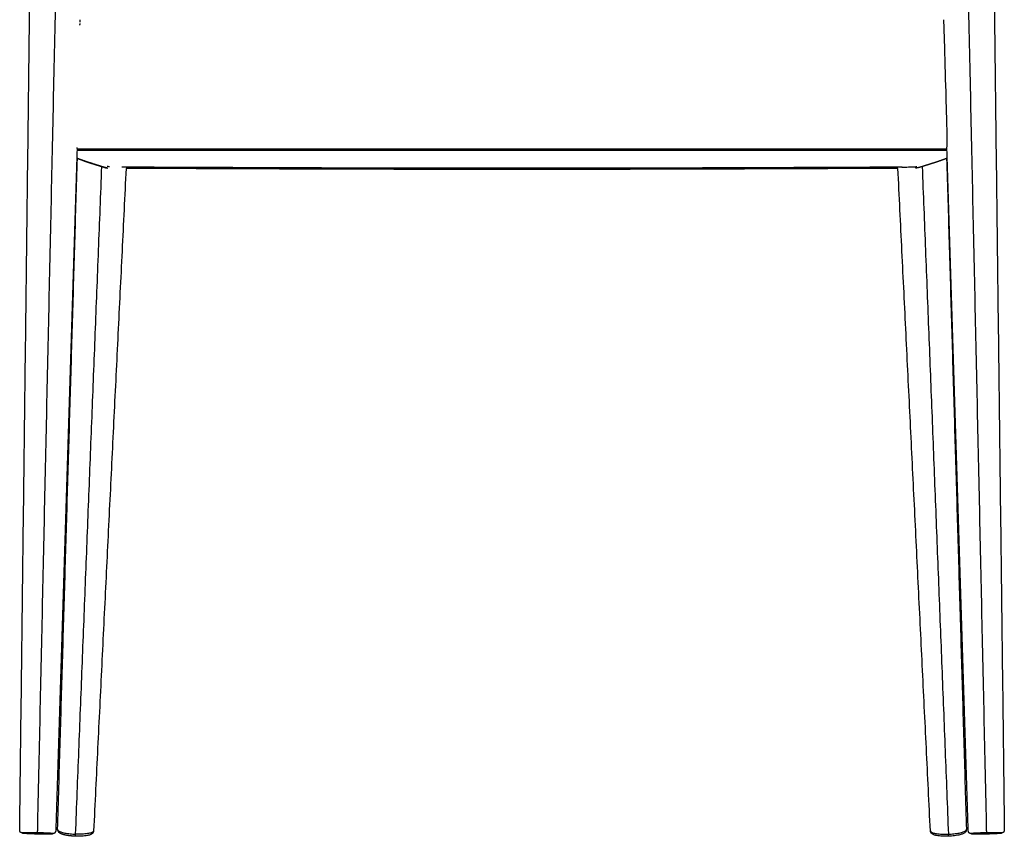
# Model space of a CAD drawing. Header units: millimetres. Extents: x 1682 to 3183, y 1190 to 3069.
# Tile 7 of 9: x 2623 to 3171, y 2306 to 2761. Entities that reach past the tile are written whole.
import ezdxf

# ---------------------------------------------------------------- set-up
doc = ezdxf.new("R2010")
doc.units = ezdxf.units.MM
doc.header["$MEASUREMENT"] = 0
doc.layers.add('2DVýkres$viditelné$tečné', color=7, linetype='Continuous', true_color=0x000000)
doc.layers.add('2DVýkres$viditelné$čáry', color=7, linetype='Continuous', true_color=0x000000)

msp = doc.modelspace()

# ---------------------------------------------------------------- linework, layer by layer
at = {"layer": '2DVýkres$viditelné$tečné'}
for points in [[(2632.61, 2309.92), (2638.13, 2564.16), (2643.66, 2818.4)], [(3149.49, 2818.4), (3155.02, 2564.16), (3160.54, 2309.92)], [(2653.71, 2307.61), (2661.01, 2493.39), (2668.32, 2679.16)], [(3124.84, 2679.16), (3132.14, 2493.39), (3139.44, 2307.61)]]:
    msp.add_open_spline(points, degree=2, dxfattribs=at)
for points, knots in [([(3138.63, 2688.92), (3135.38, 2688.91), (3126.13, 2688.9), (3045.44, 2688.89), (2896.25, 2688.89), (2747.34, 2688.89), (2666.66, 2688.9), (2657.73, 2688.91), (2654.52, 2688.92)], [0, 0, 0, 0, 9.757306, 27.746637, 242.053503, 457.325349, 474.476342, 484.107008, 484.107008, 484.107008, 484.107008]), ([(2632.58, 2308.39), (2630.34, 2308.44), (2625.91, 2308.47), (2624.05, 2308.37), (2624.06, 2308.3), (2624.05, 2308.22), (2625.91, 2308.04), (2630.34, 2307.88), (2632.58, 2307.83)], [-26.747925, -26.747925, -26.747925, -26.747925, -20.060944, -13.373962, -13.373962, -13.373962, -6.686981, 0, 0, 0, 0]), ([(2632.58, 2307.83), (2634.81, 2307.79), (2639.24, 2307.75), (2641.1, 2307.85), (2641.09, 2307.93), (2641.1, 2308), (2639.24, 2308.18), (2634.81, 2308.34), (2632.58, 2308.39)], [-53.495803, -53.495803, -53.495803, -53.495803, -46.808869, -40.121887, -40.121887, -40.121887, -33.434906, -26.747925, -26.747925, -26.747925, -26.747925]), ([(3160.58, 2308.39), (3158.34, 2308.34), (3156.13, 2308.26), (3154.55, 2308.18), (3152.98, 2308.09), (3152.05, 2308), (3152.06, 2307.93), (3152.05, 2307.85), (3152.98, 2307.8), (3154.55, 2307.79), (3156.13, 2307.77), (3158.34, 2307.79), (3160.58, 2307.83)], [-26.747925, -26.747925, -26.747925, -26.747925, -20.060944, -20.060944, -20.060944, -13.373962, -13.373962, -13.373962, -6.686981, -6.686981, -6.686981, 0, 0, 0, 0]), ([(3160.58, 2307.83), (3162.81, 2307.88), (3167.24, 2308.04), (3169.1, 2308.22), (3169.09, 2308.3), (3169.1, 2308.37), (3167.24, 2308.47), (3162.81, 2308.44), (3160.58, 2308.39)], [-53.49585, -53.49585, -53.49585, -53.49585, -46.808869, -40.121887, -40.121887, -40.121887, -33.434906, -26.747925, -26.747925, -26.747925, -26.747925])]:
    msp.add_open_spline(points, degree=3, knots=knots, dxfattribs=at)
for points, weights, degree, knots in [([(2654.37, 2683.94), (2654.95, 2683.71), (2655.54, 2683.48), (2656.14, 2683.25), (2656.99, 2682.92), (2657.84, 2682.61), (2658.7, 2682.3), (2660.07, 2681.82), (2661.49, 2681.36), (2662.91, 2680.9), (2664.58, 2680.36), (2666.26, 2679.84), (2667.94, 2679.31), (2668.48, 2679.15), (2669.02, 2678.98), (2669.56, 2678.82), (2669.88, 2678.73), (2670.21, 2678.64), (2670.53, 2678.55), (2670.69, 2678.51), (2670.85, 2678.48), (2671.01, 2678.45), (2671.1, 2678.43), (2671.2, 2678.41), (2671.29, 2678.4), (2671.35, 2678.4), (2671.4, 2678.39), (2671.45, 2678.39)], [1, 0.99998805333, 0.99998805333, 1, 0.999943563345, 0.999943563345, 1, 1, 1, 1, 0.999993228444, 0.999993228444, 1, 0.999978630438, 0.999978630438, 1, 0.999865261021, 0.999865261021, 1, 0.999712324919, 0.999712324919, 1, 0.999571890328, 0.999571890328, 1, 0.999648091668, 0.999648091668, 1], 3, [0, 0, 0, 0, 1.899826, 1.899826, 1.899826, 4.632748, 4.632748, 4.632748, 67.480953, 67.480953, 67.480953, 72.760558, 72.760558, 72.760558, 74.452746, 74.452746, 74.452746, 75.459879, 75.459879, 75.459879, 75.948202, 75.948202, 75.948202, 76.233283, 76.233283, 76.233283, 76.397212, 76.397212, 76.397212, 76.397212]), ([(2622.6, 2309.81), (2622.6, 2309.81), (2622.6, 2309.81), (2622.6, 2309.82), (2622.6, 2309.82)], [0.9976289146, 0.998809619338, 1, 0.997711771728, 0.995459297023], 2, [13.3196078, 13.3196078, 13.3196078, 13.3739625, 13.3739625, 13.4784465, 13.4784465, 13.4784465]), ([(2643.7, 2310.23), (2643.7, 2310.23), (2643.7, 2310.22), (2643.7, 2307.99), (2653.71, 2307.61)], [0.997302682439, 0.998645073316, 1, 0.707106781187, 1], 2, [13.31199, 13.31199, 13.31199, 13.373857, 13.373857, 26.747715, 26.747715, 26.747715]), ([(3139.44, 2307.61), (3149.45, 2307.99), (3149.45, 2310.22), (3149.45, 2310.23), (3149.45, 2310.23)], [1, 0.707106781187, 1, 0.998645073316, 0.997302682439], 2, [26.747715, 26.747715, 26.747715, 40.121572, 40.121572, 40.18344, 40.18344, 40.18344]), ([(3150.53, 2309.38), (3150.53, 2309.38), (3150.53, 2309.38), (3150.53, 2309.38), (3150.53, 2309.38)], [0.997094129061, 0.998539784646, 1, 0.997711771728, 0.995459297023], 2, [23.4444771, 23.4444771, 23.4444771, 23.5619449, 23.5619449, 23.7460226, 23.7460226, 23.7460226])]:
    msp.add_rational_spline(points, weights, degree=degree, knots=knots, dxfattribs=at)
for points, weights in [([(2632.58, 2308.39), (2632.59, 2309.16), (2632.61, 2309.92)], [1, 0.99999915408, 1]), ([(2632.61, 2309.92), (2632.61, 2309.92), (2632.62, 2309.92)], [1, 0.999706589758, 0.999413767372]), ([(2653.65, 2306.46), (2653.66, 2306.47), (2653.71, 2307.61)], [0.923661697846, 0.755717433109, 1]), ([(2663.72, 2309.45), (2663.61, 2307.24), (2653.71, 2307.61)], [0.995459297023, 0.709395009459, 1]), ([(3129.44, 2309.45), (3129.55, 2307.24), (3139.44, 2307.61)], [0.995459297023, 0.709395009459, 1]), ([(3139.5, 2306.46), (3139.49, 2306.47), (3139.44, 2307.61)], [0.923661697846, 0.755717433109, 1]), ([(3160.53, 2309.92), (3160.54, 2309.92), (3160.54, 2309.92)], [0.999413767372, 0.999706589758, 1]), ([(3160.54, 2309.92), (3160.56, 2309.16), (3160.58, 2308.39)], [1, 0.99999915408, 1])]:
    msp.add_rational_spline(points, weights, degree=2, dxfattribs=at)
at = {"layer": '2DVýkres$viditelné$čáry'}
for points in [[(2622.6, 2309.82), (2625.68, 2563.95), (2628.76, 2818.07)], [(3164.39, 2818.07), (3167.47, 2563.95), (3170.56, 2309.82)], [(2654.53, 2689.33), (2648.58, 2499.36), (2642.62, 2309.38)], [(3150.53, 2309.38), (3144.57, 2499.36), (3138.62, 2689.33)], [(2643.7, 2310.23), (2649.19, 2496.99), (2654.69, 2683.75)], [(3138.46, 2683.75), (3143.96, 2496.99), (3149.45, 2310.23)], [(2681.81, 2678.21), (2672.76, 2493.83), (2663.72, 2309.45)], [(3129.44, 2309.45), (3120.39, 2493.83), (3111.35, 2678.21)]]:
    msp.add_open_spline(points, degree=2, dxfattribs=at)
for points, weights in [([(2656.14, 2757.9), (2656.16, 2758.32), (2656.19, 2758.73)], [1, 0.999997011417, 1]), ([(2656.23, 2759.57), (2656.27, 2760.24), (2656.32, 2760.91)], [1, 0.999986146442, 1])]:
    msp.add_rational_spline(points, weights, degree=2, dxfattribs=at)
for points, knots in [([(3138.62, 2689.33), (3138.61, 2689.41), (3138.62, 2689.54), (3138.64, 2689.87), (3138.67, 2690.25), (3138.71, 2690.83), (3138.75, 2691.96), (3138.78, 2694.03), (3138.74, 2697.44), (3138.65, 2701.04), (3138.55, 2704.88), (3138.38, 2711.23), (3137.95, 2726.2), (3137.55, 2740.3), (3137.26, 2750.82), (3137.18, 2753.42), (3137.07, 2756.82), (3136.92, 2759.68), (3136.83, 2760.91)], [0, 0, 0, 0, 0.240119, 0.390318, 0.993663, 1.385365, 2.130964, 4.380282, 7.593769, 12.36214, 15.19819, 19.100803, 31.439594, 60.108459, 61.427035, 63.009219, 67.918029, 71.612468, 71.612468, 71.612468, 71.612468]), ([(2654.53, 2689.33), (2654.54, 2689.42), (2654.53, 2689.54), (2654.52, 2689.72), (2654.52, 2689.74), (2654.52, 2689.76)], [-79.46654, -79.46654, -79.46654, -79.46654, -78.55454, -78.55454, -78.43793, -78.43793, -78.43793, -78.43793]), ([(2672.65, 2679.08), (2672.36, 2679.1), (2672.08, 2679.12), (2671.65, 2679.16), (2671.51, 2679.17), (2671.36, 2679.19)], [-1.936917, -1.936917, -1.936917, -1.936917, -1.004967, -1.004967, -0.531235, -0.531235, -0.531235, -0.531235]), ([(3113.62, 2678.89), (3113.61, 2678.89), (3113.6, 2678.89), (3113.59, 2678.89), (3110.42, 2678.85), (3106.67, 2678.83), (3100.76, 2678.79), (3097.75, 2678.78), (3088.86, 2678.74), (3083.43, 2678.72), (3078.16, 2678.69), (3068.75, 2678.65), (3051.22, 2678.58), (3018.36, 2678.45), (2967.24, 2678.29), (2924.25, 2678.23), (2896.58, 2678.23), (2890.75, 2678.23), (2877.62, 2678.23), (2849.95, 2678.26), (2812.78, 2678.33), (2765.38, 2678.48), (2732.52, 2678.62), (2714.99, 2678.69), (2709.72, 2678.72), (2704.29, 2678.74), (2695.4, 2678.78), (2692.39, 2678.79), (2686.48, 2678.83), (2682.73, 2678.85), (2679.56, 2678.89), (2679.55, 2678.89), (2679.54, 2678.89), (2679.53, 2678.89)], [0.996506, 0.996506, 0.996506, 0.996506, 1, 1, 1, 11.888134, 11.888134, 21.232768, 21.232768, 37.093503, 37.093503, 37.093503, 65.319056, 89.689643, 135.663591, 218.678955, 218.678955, 218.678955, 236.144818, 258.07521, 301.694319, 347.668268, 400.264407, 400.264407, 400.264407, 416.125095, 416.125095, 425.469744, 425.469744, 436.35791, 436.35791, 436.35791, 436.361401, 436.361401, 436.361401, 436.361401]), ([(3113.6, 2678.89), (3114.02, 2678.89), (3114.94, 2678.9), (3116.41, 2678.94), (3117.87, 2678.97), (3119.34, 2679.02), (3120.44, 2679.07), (3121.29, 2679.13), (3121.63, 2679.17), (3121.79, 2679.19)], [0, 0, 0, 0, 1.277088, 2.75725, 4.419859, 5.659848, 7.16663, 7.719928, 8.200369, 8.200369, 8.200369, 8.200369]), ([(2663.72, 2309.44), (2663.7, 2309.13), (2663.61, 2308.85), (2663.33, 2308.34), (2663.15, 2308.14), (2662.96, 2307.97), (2662.88, 2307.9), (2662.71, 2307.77), (2662.33, 2307.53), (2661.74, 2307.26), (2660.92, 2307.01), (2660.32, 2306.88), (2660, 2306.82), (2659.13, 2306.66), (2658.14, 2306.55), (2655.97, 2306.43), (2654.81, 2306.42), (2653.65, 2306.46)], [0, 0, 0, 0, 1.230649, 1.230649, 2.499715, 2.499715, 2.499715, 2.812063, 3.139607, 3.871522, 4.748678, 5.710815, 5.710815, 5.710815, 9.239519, 9.239519, 12.733879, 12.733879, 12.733879, 12.733879]), ([(3139.5, 2306.46), (3138.34, 2306.42), (3137.18, 2306.43), (3135.02, 2306.55), (3134.02, 2306.66), (3133.15, 2306.82), (3132.97, 2306.85), (3132.66, 2306.91), (3132.06, 2307.06), (3131.42, 2307.26), (3130.73, 2307.57), (3130.35, 2307.83), (3130.19, 2307.97), (3130, 2308.14), (3129.82, 2308.34), (3129.54, 2308.85), (3129.45, 2309.13), (3129.44, 2309.44)], [0.000061, 0.000061, 0.000061, 0.000061, 3.494421, 3.494421, 7.023125, 7.023125, 7.023125, 7.562402, 7.985262, 8.862418, 9.594333, 10.234225, 10.234225, 10.234225, 11.503291, 11.503291, 12.73394, 12.73394, 12.73394, 12.73394]), ([(3149.45, 2310.19), (3149.45, 2309.9), (3149.39, 2309.62), (3149.16, 2309.1), (3148.99, 2308.88), (3148.81, 2308.7), (3148.64, 2308.53), (3148.45, 2308.38), (3148.03, 2308.11), (3147.79, 2307.98), (3147.04, 2307.65), (3146.48, 2307.46), (3145.84, 2307.29), (3144.97, 2307.07), (3143.98, 2306.88), (3141.81, 2306.6), (3140.66, 2306.5), (3139.5, 2306.46)], [0.032575, 0.032575, 0.032575, 0.032575, 1.224355, 1.224355, 2.489802, 2.489802, 2.489802, 3.723801, 3.723801, 5.105045, 5.105045, 7.742139, 7.742139, 7.742139, 11.268543, 11.268543, 14.762999, 14.762999, 14.762999, 14.762999])]:
    msp.add_open_spline(points, degree=3, knots=knots, dxfattribs=at)
for points, weights, knots in [([(3138.65, 2688.16), (3138.37, 2688.16), (3138.08, 2688.16), (3137.8, 2688.16), (3134.49, 2688.15), (3131.18, 2688.15), (3127.88, 2688.14), (3123.18, 2688.14), (3118.48, 2688.14), (3113.78, 2688.14), (3107.34, 2688.14), (3100.91, 2688.14), (3094.47, 2688.14), (3076.55, 2688.14), (3058.63, 2688.14), (3040.71, 2688.13), (2992.67, 2688.13), (2944.62, 2688.13), (2896.58, 2688.13), (2848.53, 2688.13), (2800.48, 2688.13), (2752.44, 2688.13), (2734.52, 2688.14), (2716.6, 2688.14), (2698.68, 2688.14), (2692.24, 2688.14), (2685.81, 2688.14), (2679.37, 2688.14), (2674.67, 2688.14), (2669.97, 2688.14), (2665.27, 2688.14), (2663.41, 2688.15), (2661.54, 2688.15), (2659.68, 2688.15), (2658.24, 2688.15), (2656.8, 2688.16), (2655.36, 2688.16), (2655.07, 2688.16), (2654.78, 2688.16), (2654.5, 2688.16)], [1, 1, 1, 1, 0.999999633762, 0.999999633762, 1, 0.999999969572, 0.999999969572, 1, 1, 1, 1, 1, 1, 1, 0.999999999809, 0.999999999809, 1, 0.99999999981, 0.99999999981, 1, 1, 1, 1, 1, 1, 1, 0.999999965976, 0.999999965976, 1, 0.99999994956, 0.99999994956, 1, 0.999999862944, 0.999999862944, 1, 1, 1, 1], [11.268536, 11.268536, 11.268536, 11.268536, 12.125318, 12.125318, 12.125318, 22.043727, 22.043727, 22.043727, 36.14236, 36.14236, 36.14236, 55.448907, 55.448907, 55.448907, 109.207487, 109.207487, 109.207487, 253.346021, 253.346021, 253.346021, 397.483991, 397.483991, 397.483991, 451.242831, 451.242831, 451.242831, 470.54924, 470.54924, 470.54924, 484.647996, 484.647996, 484.647996, 490.241632, 490.241632, 490.241632, 494.566551, 494.566551, 494.566551, 495.423473, 495.423473, 495.423473, 495.423473]), ([(2671.45, 2678.39), (2671.37, 2678.39), (2671.28, 2678.4), (2671.2, 2678.41), (2671.08, 2678.42), (2670.97, 2678.44), (2670.86, 2678.46), (2670.68, 2678.5), (2670.51, 2678.53), (2670.34, 2678.58), (2670, 2678.66), (2669.67, 2678.76), (2669.34, 2678.85), (2668.79, 2679.02), (2668.25, 2679.18), (2667.71, 2679.35), (2666.02, 2679.87), (2664.34, 2680.4), (2662.66, 2680.94), (2661.24, 2681.4), (2659.82, 2681.86), (2658.43, 2682.35), (2657.57, 2682.65), (2656.71, 2682.97), (2655.85, 2683.3), (2655.35, 2683.49), (2654.86, 2683.68), (2654.36, 2683.88)], [1, 0.999529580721, 0.999529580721, 1, 0.99958902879, 0.99958902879, 1, 0.999696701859, 0.999696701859, 1, 0.999864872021, 0.999864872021, 1, 0.999978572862, 0.999978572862, 1, 0.999993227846, 0.999993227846, 1, 1, 1, 1, 0.999943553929, 0.999943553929, 1, 0.999991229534, 0.999991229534, 1], [0, 0, 0, 0, 0.259861, 0.259861, 0.259861, 0.600475, 0.600475, 0.600475, 1.133928, 1.133928, 1.133928, 2.173372, 2.173372, 2.173372, 3.878237, 3.878237, 3.878237, 9.16503, 9.16503, 9.16503, 72.015668, 72.015668, 72.015668, 74.769306, 74.769306, 74.769306, 76.362866, 76.362866, 76.362866, 76.362866]), ([(3138.79, 2683.88), (3138.29, 2683.68), (3137.8, 2683.49), (3137.3, 2683.3), (3136.44, 2682.97), (3135.58, 2682.66), (3134.72, 2682.35), (3133.33, 2681.86), (3131.92, 2681.39), (3130.49, 2680.94), (3129.6, 2680.66), (3128.71, 2680.37), (3127.82, 2680.1), (3127.03, 2679.85), (3126.24, 2679.6), (3125.45, 2679.35), (3124.9, 2679.18), (3124.36, 2679.02), (3123.81, 2678.85), (3123.48, 2678.76), (3123.15, 2678.66), (3122.81, 2678.58), (3122.64, 2678.53), (3122.47, 2678.5), (3122.29, 2678.46), (3122.18, 2678.44), (3122.07, 2678.42), (3121.96, 2678.41), (3121.86, 2678.4), (3121.76, 2678.39), (3121.66, 2678.39), (3121.62, 2678.39), (3121.58, 2678.39), (3121.54, 2678.39), (3121.49, 2678.39), (3121.44, 2678.39), (3121.39, 2678.39), (3121.34, 2678.39), (3121.29, 2678.4), (3121.25, 2678.4)], [1, 0.999990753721, 0.999990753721, 1, 0.999946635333, 0.999946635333, 1, 1, 1, 1, 0.999998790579, 0.999998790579, 1, 0.999998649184, 0.999998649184, 1, 0.999977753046, 0.999977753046, 1, 0.999866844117, 0.999866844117, 1, 0.999710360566, 0.999710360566, 1, 0.999577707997, 0.999577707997, 1, 0.999350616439, 0.999350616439, 1, 0.999855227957, 0.999855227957, 1, 0.999813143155, 0.999813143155, 1, 0.999887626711, 0.999887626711, 1], [0, 0, 0, 0, 1.594479, 1.594479, 1.594479, 4.347083, 4.347083, 4.347083, 67.197612, 67.197612, 67.197612, 69.992165, 69.992165, 69.992165, 72.483408, 72.483408, 72.483408, 74.190125, 74.190125, 74.190125, 75.228456, 75.228456, 75.228456, 75.762662, 75.762662, 75.762662, 76.103623, 76.103623, 76.103623, 76.402037, 76.402037, 76.402037, 76.523996, 76.523996, 76.523996, 76.674844, 76.674844, 76.674844, 76.813477, 76.813477, 76.813477, 76.813477]), ([(3111.35, 2678.21), (3111.2, 2678.21), (3111.05, 2678.21), (3110.9, 2678.21), (3108.15, 2678.19), (3105.41, 2678.18), (3102.66, 2678.16), (3098.52, 2678.14), (3094.38, 2678.12), (3090.24, 2678.1), (3084.6, 2678.08), (3078.96, 2678.06), (3073.32, 2678.03), (3066.05, 2678), (3058.78, 2677.97), (3051.51, 2677.94), (3042.85, 2677.9), (3034.19, 2677.87), (3025.52, 2677.84), (3015.75, 2677.8), (3005.98, 2677.77), (2996.21, 2677.74), (2985.6, 2677.71), (2974.99, 2677.68), (2964.39, 2677.66), (2953.22, 2677.63), (2942.06, 2677.61), (2930.9, 2677.6), (2919.46, 2677.58), (2908.02, 2677.58), (2896.58, 2677.58), (2885.13, 2677.58), (2873.69, 2677.58), (2862.25, 2677.6), (2851.09, 2677.61), (2839.93, 2677.63), (2828.76, 2677.66), (2818.16, 2677.68), (2807.55, 2677.71), (2796.94, 2677.74), (2787.17, 2677.77), (2777.4, 2677.8), (2767.63, 2677.84), (2758.97, 2677.87), (2750.31, 2677.9), (2741.64, 2677.94), (2734.37, 2677.97), (2727.1, 2678), (2719.83, 2678.03), (2714.19, 2678.06), (2708.55, 2678.08), (2702.91, 2678.1), (2698.77, 2678.12), (2694.63, 2678.14), (2690.49, 2678.16), (2687.75, 2678.18), (2685, 2678.19), (2682.26, 2678.21), (2682.11, 2678.21), (2681.96, 2678.21), (2681.81, 2678.21)], [1, 1, 1, 1, 0.999999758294, 0.999999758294, 1, 0.999999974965, 0.999999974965, 1, 1, 1, 1, 0.999999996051, 0.999999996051, 1, 0.999999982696, 0.999999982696, 1, 0.999999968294, 0.999999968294, 1, 0.999999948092, 0.999999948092, 1, 0.999999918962, 0.999999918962, 1, 0.999999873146, 0.999999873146, 1, 0.999999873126, 0.999999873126, 1, 0.999999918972, 0.999999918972, 1, 0.999999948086, 0.999999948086, 1, 0.999999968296, 0.999999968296, 1, 0.999999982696, 0.999999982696, 1, 0.999999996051, 0.999999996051, 1, 1, 1, 1, 0.999999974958, 0.999999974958, 1, 0.999999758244, 0.999999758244, 1, 1, 1, 1], [10.477529, 10.477529, 10.477529, 10.477529, 10.937821, 10.937821, 10.937821, 19.172849, 19.172849, 19.172849, 31.596343, 31.596343, 31.596343, 48.849975, 48.849975, 48.849975, 70.661223, 70.661223, 70.661223, 96.642489, 96.642489, 96.642489, 125.960088, 125.960088, 125.960088, 157.780702, 157.780702, 157.780702, 191.268899, 191.268899, 191.268899, 225.592245, 225.592245, 225.592245, 259.915081, 259.915081, 259.915081, 293.404425, 293.404425, 293.404425, 325.224562, 325.224562, 325.224562, 354.542291, 354.542291, 354.542291, 380.52356, 380.52356, 380.52356, 402.334367, 402.334367, 402.334367, 419.588698, 419.588698, 419.588698, 432.011635, 432.011635, 432.011635, 440.247338, 440.247338, 440.247338, 440.70695, 440.70695, 440.70695, 440.70695]), ([(2629.32, 2307.93), (2628.38, 2307.96), (2627.44, 2308), (2626.51, 2308.05), (2626.21, 2308.06), (2625.67, 2308.1), (2624.95, 2308.15), (2624.39, 2308.2), (2623.98, 2308.26), (2623.68, 2308.33), (2623.35, 2308.46), (2623.14, 2308.62), (2623.02, 2308.74), (2622.74, 2309.03), (2622.59, 2309.41), (2622.6, 2309.81)], [1, 0.999971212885, 0.999971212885, 1, 1, 1, 1, 1, 1, 1, 1, 1, 1, 0.949730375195, 0.949730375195, 1], [0, 0, 0, 0, 2.815545, 2.815545, 2.815545, 3.703697, 4.427488, 4.998984, 5.39509, 5.66938, 5.923542, 6.441496, 6.441496, 6.441496, 7.622744, 7.622744, 7.622744, 7.622744]), ([(2642.62, 2309.38), (2642.62, 2309.29), (2642.61, 2309.2), (2642.59, 2309.12), (2642.44, 2308.85), (2642.29, 2308.59), (2642.15, 2308.33), (2642.08, 2308.27), (2641.95, 2308.16), (2641.72, 2308.03), (2641.48, 2307.95), (2641.18, 2307.89), (2640.76, 2307.85), (2640.2, 2307.82), (2639.48, 2307.8), (2638.94, 2307.79), (2638.65, 2307.78), (2637.71, 2307.78), (2636.77, 2307.78), (2635.83, 2307.78)], [1, 0.997400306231, 0.997400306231, 1, 1, 1, 1, 1, 1, 1, 1, 1, 1, 1, 1, 1, 1, 0.999971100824, 0.999971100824, 1], [0, 0, 0, 0, 0.266521, 0.266521, 0.266521, 1.266521, 1.266521, 1.266521, 1.526167, 1.784491, 2.037693, 2.308669, 2.707567, 3.274806, 3.997093, 4.883885, 4.883885, 4.883885, 7.696962, 7.696962, 7.696962, 7.696962]), ([(2653.65, 2306.46), (2652.49, 2306.5), (2651.34, 2306.6), (2649.17, 2306.88), (2648.18, 2307.07), (2647.31, 2307.29), (2646.67, 2307.46), (2646.11, 2307.65), (2645.36, 2307.98), (2645.12, 2308.11), (2644.7, 2308.38), (2644.51, 2308.53), (2644.34, 2308.7), (2644.13, 2309.18), (2643.91, 2309.66), (2643.7, 2310.13), (2643.7, 2310.16), (2643.7, 2310.19), (2643.7, 2310.22)], [1, 1, 1, 1, 1, 1, 1, 1, 1, 1, 1, 1, 1, 1, 1, 1, 0.999828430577, 0.999828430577, 1], [0, 0, 0, 0, 3.494456, 3.494456, 7.02086, 7.02086, 7.02086, 9.657953, 9.657953, 11.039197, 11.039197, 12.273197, 12.273197, 12.273197, 13.273197, 13.273197, 13.273197, 13.358839, 13.358839, 13.358839, 13.358839]), ([(3157.32, 2307.78), (3156.38, 2307.78), (3155.44, 2307.78), (3154.51, 2307.78), (3154.21, 2307.79), (3153.67, 2307.8), (3152.95, 2307.82), (3152.39, 2307.85), (3151.98, 2307.89), (3151.67, 2307.95), (3151.35, 2308.06), (3151.13, 2308.21), (3151, 2308.33), (3150.71, 2308.6), (3150.54, 2308.97), (3150.53, 2309.38)], [1, 0.999971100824, 0.999971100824, 1, 1, 1, 1, 1, 1, 1, 1, 1, 1, 0.949729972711, 0.949729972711, 1], [0, 0, 0, 0, 2.813077, 2.813077, 2.813077, 3.699869, 4.422157, 4.989395, 5.388294, 5.65927, 5.912471, 6.430441, 6.430441, 6.430441, 7.611698, 7.611698, 7.611698, 7.611698]), ([(3170.56, 2309.82), (3170.56, 2309.71), (3170.55, 2309.6), (3170.52, 2309.49), (3170.39, 2309.24), (3170.26, 2308.99), (3170.13, 2308.74), (3170.07, 2308.68), (3169.94, 2308.57), (3169.72, 2308.43), (3169.47, 2308.33), (3169.17, 2308.26), (3168.76, 2308.2), (3168.2, 2308.15), (3167.48, 2308.1), (3166.94, 2308.06), (3166.65, 2308.05), (3165.71, 2308), (3164.77, 2307.96), (3163.83, 2307.93)], [1, 0.996031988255, 0.996031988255, 1, 1, 1, 1, 1, 1, 1, 1, 1, 1, 1, 1, 1, 1, 0.999971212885, 0.999971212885, 1], [0, 0, 0, 0, 0.329348, 0.329348, 0.329348, 1.329348, 1.329348, 1.329348, 1.588984, 1.847301, 2.101463, 2.375754, 2.77186, 3.343355, 4.067147, 4.955299, 4.955299, 4.955299, 7.770844, 7.770844, 7.770844, 7.770844])]:
    msp.add_rational_spline(points, weights, degree=3, knots=knots, dxfattribs=at)

doc.saveas('drawing.dxf')
